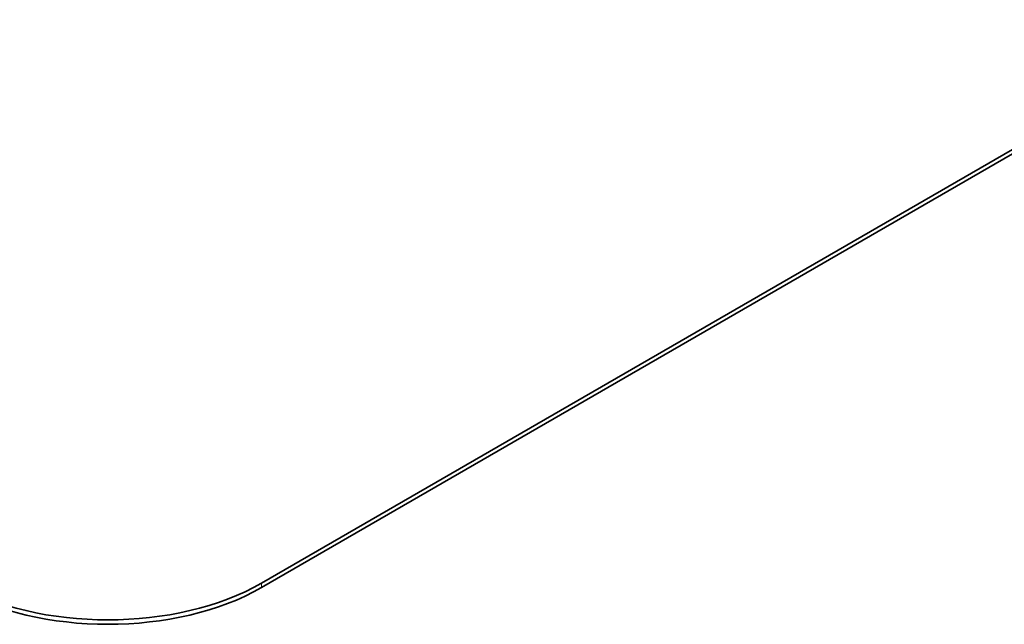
# Model space of a CAD drawing. Header units: millimetres. Extents: x 0 to 210, y 0 to 149.
# Tile 23 of 32: x 120.71 to 125.24, y 117.59 to 120.36. Entities that reach past the tile are written whole.
import ezdxf

# ---------------------------------------------------------------- set-up
doc = ezdxf.new("R2010")
doc.units = ezdxf.units.MM
doc.header["$LTSCALE"] = 0.5
doc.layers.add('Sichtbar (ISO)', color=7, linetype='Continuous', lineweight=35)
doc.layers.add('Sichtbar schmal (ISO)', color=7, linetype='Continuous', lineweight=18)

msp = doc.modelspace()

# ---------------------------------------------------------------- linework, layer by layer
at = {"layer": 'Sichtbar (ISO)'}
for p, q in [((129.2513, 122.0622), (121.8266, 117.7755)), ((129.2513, 122.0417), (121.8266, 117.7551))]:
    msp.add_line(p, q, dxfattribs=at)
for centre in [(121.1195, 118.1838), (121.1195, 118.1634)]:
    msp.add_ellipse(centre, major_axis=(-1, 0), ratio=0.57735, start_param=0.785398, end_param=2.356194, dxfattribs=at)
at = {"layer": 'Sichtbar schmal (ISO)'}
msp.add_line((121.8266, 117.7551), (121.8266, 117.7755), dxfattribs=at)

doc.saveas('drawing.dxf')
